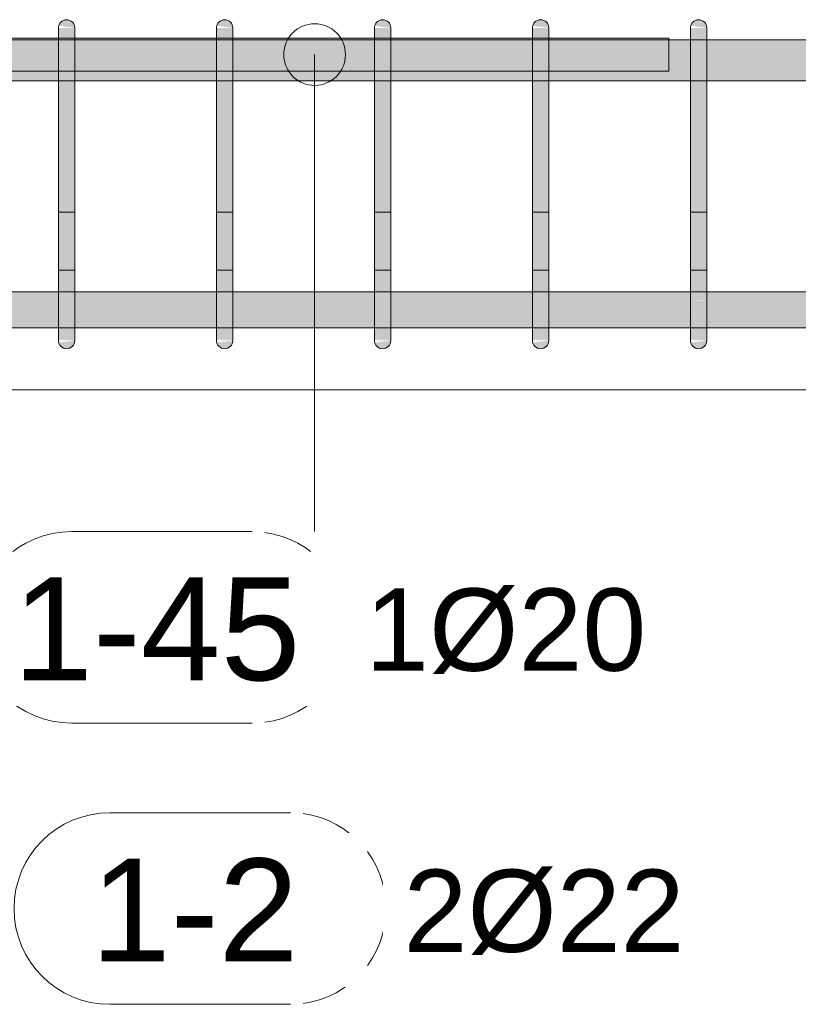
# Model space of a CAD drawing. Header units: millimetres. Extents: x 4307 to 42792, y 1610 to 10025.
# Tile 100 of 256: x 15461 to 15935, y 8296 to 8895. Entities that reach past the tile are written whole.
import ezdxf

# ---------------------------------------------------------------- set-up
doc = ezdxf.new("R2010")
doc.units = ezdxf.units.MM
for name, color, linetype, lineweight in [('S-BEAM', 12, 'Continuous', 9), ('S-RBAR', 171, 'Continuous', 5), ('S-RBAR-IDEN', 171, 'Continuous', 5)]:
    doc.layers.add(name, color=color, linetype=linetype, lineweight=lineweight)
doc.styles.add('Arial', font='arial.ttf', dxfattribs={"height": 50})
doc.styles.add('Arial_1', font='arial.ttf', dxfattribs={"height": 62.5})

# ---------------------------------------------------------------- blocks, each defined once
blk = doc.blocks.new('Popisek výztuže - _Typ_ množství_PRAVÝ-500031-V1')
at = {"layer": 'S-RBAR-IDEN'}
for p, q in [((6694.54, 8583.84), (6584.84, 8583.84)), ((6584.84, 8467.41), (6694.54, 8467.41))]:
    blk.add_line(p, q, dxfattribs=at)
for centre, start, end in [((6584.84, 8525.62), 90, 270), ((6694.54, 8525.62), 277.64339, 82.35661)]:
    blk.add_arc(centre, 58.22, start, end, dxfattribs=at)

msp = doc.modelspace()

# ---------------------------------------------------------------- hatches: boundary and pattern name
at = {"layer": 'S-RBAR'}
for points in [[(15495, 8890), (15494.83, 8891.29), (15494.33, 8892.5), (15493.54, 8893.54), (15492.5, 8894.33), (15491.29, 8894.83), (15490, 8895), (15488.71, 8894.83), (15487.5, 8894.33), (15486.46, 8893.54), (15485.67, 8892.5), (15485.17, 8891.29), (15494.83, 8890.02)], [(15591.02, 8890), (15590.85, 8891.29), (15590.35, 8892.5), (15589.55, 8893.54), (15588.52, 8894.33), (15587.31, 8894.83), (15586.02, 8895), (15584.72, 8894.83), (15583.52, 8894.33), (15582.48, 8893.54), (15581.69, 8892.5), (15581.19, 8891.29), (15590.85, 8890.02)], [(15687.03, 8890), (15686.86, 8891.29), (15686.36, 8892.5), (15685.57, 8893.54), (15684.53, 8894.33), (15683.33, 8894.83), (15682.03, 8895), (15680.74, 8894.83), (15679.53, 8894.33), (15678.5, 8893.54), (15677.7, 8892.5), (15677.2, 8891.29), (15686.86, 8890.02)], [(15783.05, 8890), (15782.88, 8891.29), (15782.38, 8892.5), (15781.58, 8893.54), (15780.55, 8894.33), (15779.34, 8894.83), (15778.05, 8895), (15776.75, 8894.83), (15775.55, 8894.33), (15774.51, 8893.54), (15773.72, 8892.5), (15773.22, 8891.29), (15782.88, 8890.02)], [(15879.06, 8890), (15878.89, 8891.29), (15878.39, 8892.5), (15877.6, 8893.54), (15876.56, 8894.33), (15875.36, 8894.83), (15874.06, 8895), (15872.32, 8894.65), (15871.56, 8894.33), (15870.53, 8893.54), (15869.73, 8892.5), (15869.23, 8891.29), (15878.89, 8890.02)], [(15495, 8865), (15495, 8890), (15485, 8890), (15485, 8865)], [(15591.02, 8865), (15591.02, 8890), (15581.02, 8890), (15581.02, 8865)], [(15687.03, 8865), (15687.03, 8890), (15677.03, 8890), (15677.03, 8865)], [(15783.05, 8865), (15783.05, 8890), (15773.05, 8890), (15773.05, 8865)], [(15872.32, 8865), (15879.06, 8865), (15879.06, 8890), (15869.06, 8890), (15869.06, 8865)], [(15495, 8725), (15495, 8865), (15485, 8865), (15485, 8725)], [(15591.02, 8725), (15591.02, 8865), (15581.02, 8865), (15581.02, 8725)], [(15687.03, 8725), (15687.03, 8865), (15677.03, 8865), (15677.03, 8725)], [(15783.05, 8725), (15783.05, 8865), (15773.05, 8865), (15773.05, 8725)], [(15879.06, 8725), (15879.06, 8865), (15869.06, 8865), (15869.06, 8725), (15872.32, 8725)], [(15490, 8695), (15491.29, 8695.17), (15492.5, 8695.67), (15493.54, 8696.46), (15494.33, 8697.5), (15494.83, 8698.71), (15494.83, 8699.98), (15485.17, 8698.71), (15485.67, 8697.5), (15486.46, 8696.46), (15487.5, 8695.67), (15488.71, 8695.17)], [(15586.02, 8695), (15587.31, 8695.17), (15588.52, 8695.67), (15589.55, 8696.46), (15590.35, 8697.5), (15590.85, 8698.71), (15590.85, 8699.98), (15581.19, 8698.71), (15581.69, 8697.5), (15582.48, 8696.46), (15583.52, 8695.67), (15584.72, 8695.17)], [(15682.03, 8695), (15683.33, 8695.17), (15684.53, 8695.67), (15685.57, 8696.46), (15686.36, 8697.5), (15686.86, 8698.71), (15686.86, 8699.98), (15677.2, 8698.71), (15677.7, 8697.5), (15678.5, 8696.46), (15679.53, 8695.67), (15680.74, 8695.17)], [(15778.05, 8695), (15779.34, 8695.17), (15780.55, 8695.67), (15781.58, 8696.46), (15782.38, 8697.5), (15782.88, 8698.71), (15782.88, 8699.98), (15773.22, 8698.71), (15773.72, 8697.5), (15774.51, 8696.46), (15775.55, 8695.67), (15776.75, 8695.17)], [(15874.06, 8695), (15875.36, 8695.17), (15876.56, 8695.67), (15877.6, 8696.46), (15878.39, 8697.5), (15878.89, 8698.71), (15878.89, 8699.98), (15869.23, 8698.71), (15869.73, 8697.5), (15870.53, 8696.46), (15872.32, 8695.35), (15872.77, 8695.17)]]:
    msp.add_hatch(color=7, dxfattribs=at).paths.add_polyline_path(points)
h = msp.add_hatch(color=7, dxfattribs=at)
h.paths.add_polyline_path([(12385, 8857.8), (12548.61, 8857.8), (12548.61, 8882.8), (12385, 8882.8), (12385, 8879.13)])
h.paths.add_polyline_path([(15035, 8857.8), (15035, 8882.8), (14995, 8882.8), (14995, 8857.8), (15008.46, 8857.8)])
h.paths.add_polyline_path([(17600.05, 8857.8), (17645, 8857.8), (17645, 8882.8), (17480.45, 8882.8), (17480.45, 8857.8), (17521.52, 8857.8)])
h.paths.add_polyline_path([(15145, 8857.8), (15185, 8857.8), (15185, 8882.8), (15145, 8882.8), (15145, 8865)])
h.paths.add_polyline_path([(12558.61, 8857.8), (12737.69, 8857.8), (12737.69, 8882.8), (12558.61, 8882.8), (12558.61, 8865)])
h.paths.add_polyline_path([(15095, 8857.8), (15135, 8857.8), (15135, 8882.8), (15095, 8882.8), (15095, 8865)])
h.paths.add_polyline_path([(15085, 8857.8), (15085, 8882.8), (15045, 8882.8), (15045, 8857.8)])
h.paths.add_polyline_path([(17470.45, 8857.8), (17470.45, 8882.8), (17291.37, 8882.8), (17291.37, 8857.8), (17442.99, 8857.8)])
h.paths.add_polyline_path([(14935, 8857.8), (14935, 8882.8), (14895, 8882.8), (14895, 8857.8), (14929.93, 8857.8)])
h.paths.add_polyline_path([(15195, 8857.8), (15235, 8857.8), (15235, 8882.8), (15195, 8882.8), (15195, 8865)])
h.paths.add_polyline_path([(12747.69, 8857.8), (12926.77, 8857.8), (12926.77, 8882.8), (12747.69, 8882.8), (12747.69, 8865)])
h.paths.add_polyline_path([(14985, 8857.8), (14985, 8882.8), (14945, 8882.8), (14945, 8857.8)])
h.paths.add_polyline_path([(17281.37, 8857.8), (17281.37, 8882.8), (17102.29, 8882.8), (17102.29, 8857.8), (17128.85, 8857.8)])
h.paths.add_polyline_path([(15295, 8857.8), (15335, 8857.8), (15335, 8882.8), (15295, 8882.8), (15295, 8865)])
h.paths.add_polyline_path([(15245, 8857.8), (15285, 8857.8), (15285, 8882.8), (15245, 8882.8), (15245, 8865)])
h.paths.add_polyline_path([(14885, 8857.8), (14885, 8882.8), (14845, 8882.8), (14845, 8857.8), (14851.39, 8857.8)])
h.paths.add_polyline_path([(12936.77, 8857.8), (13115.85, 8857.8), (13115.85, 8882.8), (12936.77, 8882.8), (12936.77, 8865)])
h.paths.add_polyline_path([(14785, 8857.8), (14785, 8882.8), (14745, 8882.8), (14745, 8857.8), (14772.86, 8857.8)])
h.paths.add_polyline_path([(15395, 8857.8), (15485, 8857.8), (15485, 8882.8), (15395, 8882.8), (15395, 8865)])
h.paths.add_polyline_path([(17092.29, 8857.8), (17092.29, 8882.8), (16913.2, 8882.8), (16913.2, 8857.8), (17050.32, 8857.8)])
h.paths.add_polyline_path([(15345, 8857.8), (15385, 8857.8), (15385, 8882.8), (15345, 8882.8), (15345, 8865)])
h.paths.add_polyline_path([(14835, 8857.8), (14835, 8882.8), (14795, 8882.8), (14795, 8857.8)])
h.paths.add_polyline_path([(14735, 8857.8), (14735, 8882.8), (14695, 8882.8), (14695, 8857.8)])
h.paths.add_polyline_path([(13125.85, 8857.8), (13286.8, 8857.8), (13286.8, 8882.8), (13125.85, 8882.8), (13125.85, 8865)])
h.paths.add_polyline_path([(13296.8, 8857.8), (13382.81, 8857.8), (13382.81, 8882.8), (13296.8, 8882.8), (13296.8, 8865)])
h.paths.add_polyline_path([(15495, 8857.8), (15581.02, 8857.8), (15581.02, 8882.8), (15495, 8882.8), (15495, 8865)])
h.paths.add_polyline_path([(16903.2, 8857.8), (16903.2, 8882.8), (16743.2, 8882.8), (16743.2, 8857.8), (16893.25, 8857.8)])
h.paths.add_polyline_path([(14635, 8857.8), (14635, 8882.8), (14545, 8882.8), (14545, 8857.8), (14615.8, 8857.8)])
h.paths.add_polyline_path([(15591.02, 8857.8), (15677.03, 8857.8), (15677.03, 8882.8), (15591.02, 8882.8), (15591.02, 8865)])
h.paths.add_polyline_path([(16733.2, 8857.8), (16733.2, 8882.8), (16647.19, 8882.8), (16647.19, 8857.8), (16657.66, 8857.8)])
h.paths.add_polyline_path([(14685, 8857.8), (14685, 8882.8), (14645, 8882.8), (14645, 8857.8)])
h.paths.add_polyline_path([(15687.03, 8857.8), (15773.05, 8857.8), (15773.05, 8882.8), (15687.03, 8882.8), (15687.03, 8865)])
h.paths.add_polyline_path([(13392.81, 8857.8), (13478.83, 8857.8), (13478.83, 8882.8), (13392.81, 8882.8), (13392.81, 8865)])
h.paths.add_polyline_path([(14535, 8857.8), (14535, 8882.8), (14448.98, 8882.8), (14448.98, 8857.8), (14458.73, 8857.8)])
h.paths.add_polyline_path([(15783.05, 8857.8), (15869.06, 8857.8), (15869.06, 8882.8), (15783.05, 8882.8), (15783.05, 8865)])
h.paths.add_polyline_path([(16637.19, 8857.8), (16637.19, 8882.8), (16551.17, 8882.8), (16551.17, 8857.8), (16579.12, 8857.8)])
h.paths.add_polyline_path([(14438.98, 8857.8), (14438.98, 8882.8), (14352.97, 8882.8), (14352.97, 8857.8), (14380.2, 8857.8)])
h.paths.add_polyline_path([(13488.83, 8857.8), (13574.84, 8857.8), (13574.84, 8882.8), (13488.83, 8882.8), (13488.83, 8865)])
h.paths.add_polyline_path([(14342.97, 8857.8), (14342.97, 8882.8), (14256.95, 8882.8), (14256.95, 8857.8), (14301.66, 8857.8)])
h.paths.add_polyline_path([(15879.06, 8857.8), (15965.08, 8857.8), (15965.08, 8882.8), (15879.06, 8882.8), (15879.06, 8865)])
h.paths.add_polyline_path([(14246.95, 8857.8), (14246.95, 8882.8), (14160.94, 8882.8), (14160.94, 8857.8), (14223.13, 8857.8)])
h.paths.add_polyline_path([(13584.84, 8857.8), (13670.86, 8857.8), (13670.86, 8882.8), (13584.84, 8882.8), (13584.84, 8865)])
h.paths.add_polyline_path([(15975.08, 8857.8), (16061.09, 8857.8), (16061.09, 8882.8), (15975.08, 8882.8), (15975.08, 8865)])
h.paths.add_polyline_path([(16541.17, 8857.8), (16541.17, 8882.8), (16455.16, 8882.8), (16455.16, 8857.8), (16500.59, 8857.8)])
h.paths.add_polyline_path([(14150.94, 8857.8), (14150.94, 8882.8), (14064.92, 8882.8), (14064.92, 8857.8), (14144.6, 8857.8)])
h.paths.add_polyline_path([(16071.09, 8857.8), (16157.11, 8857.8), (16157.11, 8882.8), (16071.09, 8882.8), (16071.09, 8865)])
h.paths.add_polyline_path([(16445.16, 8857.8), (16445.16, 8882.8), (16359.14, 8882.8), (16359.14, 8857.8), (16422.06, 8857.8)])
h.paths.add_polyline_path([(14054.92, 8857.8), (14054.92, 8882.8), (13968.91, 8882.8), (13968.91, 8857.8), (13987.53, 8857.8)])
h.paths.add_polyline_path([(16167.11, 8857.8), (16253.13, 8857.8), (16253.13, 8882.8), (16167.11, 8882.8), (16167.11, 8865)])
h.paths.add_polyline_path([(13958.91, 8857.8), (13958.91, 8882.8), (13872.89, 8882.8), (13872.89, 8857.8), (13909, 8857.8)])
h.paths.add_polyline_path([(13680.86, 8857.8), (13766.87, 8857.8), (13766.87, 8882.8), (13680.86, 8882.8), (13680.86, 8865)])
h.paths.add_polyline_path([(13776.87, 8857.8), (13862.89, 8857.8), (13862.89, 8882.8), (13776.87, 8882.8), (13776.87, 8865)])
h.paths.add_polyline_path([(16263.13, 8857.8), (16349.14, 8857.8), (16349.14, 8882.8), (16263.13, 8882.8), (16263.13, 8865)])
h = msp.add_hatch(color=7, dxfattribs=at)
h.paths.add_polyline_path([(15855.95, 8882.8), (15855.95, 8883.8), (15783.05, 8883.8), (15783.05, 8882.8), (15793.79, 8882.8)])
h.paths.add_polyline_path([(15295, 8882.8), (15335, 8882.8), (15335, 8883.8), (15295, 8883.8)])
h.paths.add_polyline_path([(15283.33, 8882.8), (15285, 8882.8), (15285, 8883.8), (15245, 8883.8), (15245, 8882.8)])
h.paths.add_polyline_path([(15773.05, 8882.8), (15773.05, 8883.8), (15687.03, 8883.8), (15687.03, 8882.8), (15715.26, 8882.8)])
h.paths.add_polyline_path([(15345, 8882.8), (15385, 8882.8), (15385, 8883.8), (15345, 8883.8)])
h.paths.add_polyline_path([(15677.03, 8882.8), (15677.03, 8883.8), (15591.02, 8883.8), (15591.02, 8882.8), (15636.73, 8882.8)])
h.paths.add_polyline_path([(15395, 8882.8), (15485, 8882.8), (15485, 8883.8), (15395, 8883.8)])
h.paths.add_polyline_path([(15581.02, 8882.8), (15581.02, 8883.8), (15495, 8883.8), (15495, 8882.8), (15558.19, 8882.8)])
h = msp.add_hatch(color=7, dxfattribs=at)
h.paths.add_polyline_path([(17659.53, 8707.64), (17659.53, 8729.64), (17480.45, 8729.64), (17480.45, 8707.64), (17639.32, 8707.64)])
h.paths.add_polyline_path([(16743.2, 8707.64), (16903.2, 8707.92), (16903.2, 8729.64), (16743.2, 8729.64), (16743.2, 8707.92)])
h.paths.add_polyline_path([(16733.2, 8707.64), (16733.2, 8729.64), (16647.19, 8729.64), (16647.19, 8707.64), (16696.92, 8707.64)])
h.paths.add_polyline_path([(15045, 8707.64), (15085, 8707.92), (15085, 8729.64), (15045, 8729.64), (15045, 8707.92)])
h.paths.add_polyline_path([(16913.2, 8707.64), (17092.29, 8707.92), (17092.29, 8729.64), (16913.2, 8729.64), (16913.2, 8707.92)])
h.paths.add_polyline_path([(16637.19, 8707.64), (16637.19, 8729.64), (16551.17, 8729.64), (16551.17, 8707.64), (16618.39, 8707.64)])
h.paths.add_polyline_path([(20285, 8707.64), (20285, 8729.64), (20245, 8729.64), (20245, 8707.64), (20270.18, 8707.64)])
h.paths.add_polyline_path([(17102.29, 8707.64), (17281.37, 8707.92), (17281.37, 8729.64), (17102.29, 8729.64), (17102.29, 8707.92)])
h.paths.add_polyline_path([(16541.17, 8707.64), (16541.17, 8729.64), (16455.16, 8729.64), (16455.16, 8707.64), (16539.86, 8707.64)])
h.paths.add_polyline_path([(20302.3, 8707.64), (20302.3, 8729.64), (20295, 8729.64), (20295, 8707.64)])
h.paths.add_polyline_path([(17291.37, 8707.64), (17470.45, 8707.92), (17470.45, 8729.64), (17291.37, 8729.64), (17291.37, 8707.92)])
h.paths.add_polyline_path([(15027.7, 8707.64), (15035, 8707.92), (15035, 8729.64), (15027.7, 8729.64), (15027.7, 8707.92)])
h.paths.add_polyline_path([(16445.16, 8707.64), (16445.16, 8729.64), (16359.14, 8729.64), (16359.14, 8707.64), (16422.06, 8707.64)])
h.paths.add_polyline_path([(17669.53, 8707.64), (17848.61, 8707.92), (17848.61, 8729.64), (17669.53, 8729.64), (17669.53, 8707.92)])
h.paths.add_polyline_path([(16349.14, 8707.64), (16349.14, 8729.64), (16263.13, 8729.64), (16263.13, 8707.64), (16343.52, 8707.64)])
h.paths.add_polyline_path([(15095, 8707.64), (15135, 8707.92), (15135, 8729.64), (15095, 8729.64), (15095, 8707.92)])
h.paths.add_polyline_path([(17858.61, 8707.64), (18037.69, 8707.92), (18037.69, 8729.64), (17858.61, 8729.64), (17858.61, 8707.92)])
h.paths.add_polyline_path([(15145, 8707.64), (15185, 8707.92), (15185, 8729.64), (15145, 8729.64), (15145, 8707.92)])
h.paths.add_polyline_path([(18047.69, 8707.64), (18226.77, 8707.92), (18226.77, 8729.64), (18047.69, 8729.64), (18047.69, 8707.92)])
h.paths.add_polyline_path([(20235, 8707.64), (20235, 8729.64), (20195, 8729.64), (20195, 8707.64), (20230.91, 8707.64)])
h.paths.add_polyline_path([(16253.13, 8707.64), (16253.13, 8729.64), (16167.11, 8729.64), (16167.11, 8707.64), (16225.72, 8707.64)])
h.paths.add_polyline_path([(16157.11, 8707.64), (16157.11, 8729.64), (16071.09, 8729.64), (16071.09, 8707.64), (16147.19, 8707.64)])
h.paths.add_polyline_path([(18236.77, 8707.64), (18415.85, 8707.92), (18415.85, 8729.64), (18236.77, 8729.64), (18236.77, 8707.92)])
h.paths.add_polyline_path([(18425.85, 8707.64), (18586.8, 8707.92), (18586.8, 8729.64), (18425.85, 8729.64), (18425.85, 8707.92)])
h.paths.add_polyline_path([(20185, 8707.64), (20185, 8729.64), (20145, 8729.64), (20145, 8707.64), (20152.38, 8707.64)])
h.paths.add_polyline_path([(18596.8, 8707.64), (18682.81, 8707.92), (18682.81, 8729.64), (18596.8, 8729.64), (18596.8, 8707.92)])
h.paths.add_polyline_path([(20135, 8707.64), (20135, 8729.64), (20095, 8729.64), (20095, 8707.64), (20113.11, 8707.64)])
h.paths.add_polyline_path([(18692.81, 8707.64), (18778.83, 8707.92), (18778.83, 8729.64), (18692.81, 8729.64), (18692.81, 8707.92)])
h.paths.add_polyline_path([(16061.09, 8707.64), (16061.09, 8729.64), (15975.08, 8729.64), (15975.08, 8707.64), (16029.39, 8707.64)])
h.paths.add_polyline_path([(15965.08, 8707.64), (15965.08, 8729.64), (15879.06, 8729.64), (15879.06, 8707.64), (15950.86, 8707.64)])
h.paths.add_polyline_path([(18788.83, 8707.64), (18874.84, 8707.92), (18874.84, 8729.64), (18788.83, 8729.64), (18788.83, 8707.92)])
h.paths.add_polyline_path([(18884.84, 8707.64), (18970.86, 8707.92), (18970.86, 8729.64), (18884.84, 8729.64), (18884.84, 8707.92)])
h.paths.add_polyline_path([(15195, 8707.64), (15235, 8707.92), (15235, 8729.64), (15195, 8729.64), (15195, 8707.92)])
h.paths.add_polyline_path([(18980.86, 8707.64), (19066.87, 8707.92), (19066.87, 8729.64), (18980.86, 8729.64), (18980.86, 8707.92)])
h.paths.add_polyline_path([(15869.06, 8707.64), (15869.06, 8729.64), (15783.05, 8729.64), (15783.05, 8707.64), (15833.06, 8707.64)])
h.paths.add_polyline_path([(15773.05, 8707.64), (15773.05, 8729.64), (15687.03, 8729.64), (15687.03, 8707.64), (15754.52, 8707.64)])
h.paths.add_polyline_path([(19076.87, 8707.64), (19162.89, 8707.92), (19162.89, 8729.64), (19076.87, 8729.64), (19076.87, 8707.92)])
h.paths.add_polyline_path([(20085, 8707.64), (20085, 8729.64), (20045, 8729.64), (20045, 8707.64), (20073.85, 8707.64)])
h.paths.add_polyline_path([(15677.03, 8707.64), (15677.03, 8729.64), (15591.02, 8729.64), (15591.02, 8707.64), (15675.99, 8707.64)])
h.paths.add_polyline_path([(19172.89, 8707.64), (19258.91, 8707.92), (19258.91, 8729.64), (19172.89, 8729.64), (19172.89, 8707.92)])
h.paths.add_polyline_path([(19268.91, 8707.64), (19354.92, 8707.92), (19354.92, 8729.64), (19268.91, 8729.64), (19268.91, 8707.92)])
h.paths.add_polyline_path([(20035, 8707.64), (20035, 8729.64), (19995, 8729.64), (19995, 8707.64), (20034.58, 8707.64)])
h.paths.add_polyline_path([(15581.02, 8707.64), (15581.02, 8729.64), (15495, 8729.64), (15495, 8707.64), (15558.19, 8707.64)])
h.paths.add_polyline_path([(19364.92, 8707.64), (19450.94, 8707.92), (19450.94, 8729.64), (19364.92, 8729.64), (19364.92, 8707.92)])
h.paths.add_polyline_path([(19460.94, 8707.64), (19546.95, 8707.92), (19546.95, 8729.64), (19460.94, 8729.64), (19460.94, 8707.92)])
h.paths.add_polyline_path([(19985, 8707.64), (19985, 8729.64), (19945, 8729.64), (19945, 8707.64), (19956.05, 8707.64)])
h.paths.add_polyline_path([(15485, 8707.64), (15485, 8729.64), (15395, 8729.64), (15395, 8707.64), (15479.66, 8707.64)])
h.paths.add_polyline_path([(19556.95, 8707.64), (19642.97, 8707.92), (19642.97, 8729.64), (19556.95, 8729.64), (19556.95, 8707.92)])
h.paths.add_polyline_path([(15385, 8707.64), (15385, 8729.64), (15345, 8729.64), (15345, 8707.64), (15361.86, 8707.64)])
h.paths.add_polyline_path([(19652.97, 8707.64), (19738.98, 8707.92), (19738.98, 8729.64), (19652.97, 8729.64), (19652.97, 8707.92)])
h.paths.add_polyline_path([(15245, 8707.64), (15285, 8707.92), (15285, 8729.64), (15245, 8729.64), (15245, 8707.92)])
h.paths.add_polyline_path([(19748.98, 8707.64), (19835, 8707.92), (19835, 8729.64), (19748.98, 8729.64), (19748.98, 8707.92)])
h.paths.add_polyline_path([(15295, 8707.64), (15335, 8707.92), (15335, 8729.64), (15295, 8729.64), (15295, 8707.92)])
h.paths.add_polyline_path([(19845, 8707.64), (19935, 8707.92), (19935, 8729.64), (19845, 8729.64), (19845, 8707.92)])
h = msp.add_hatch(color=7, dxfattribs=at)
h.paths.add_polyline_path([(15495, 8703.08), (15495, 8703.74), (15493.64, 8703.89), (15492.8, 8703.51)])
h.paths.add_polyline_path([(15489.51, 8705.53), (15487.83, 8707.49), (15485, 8707.92), (15485, 8706.75)])
h.paths.add_polyline_path([(15495, 8711.72), (15495, 8713.44), (15485, 8715.43), (15489.72, 8711.91)])
h.paths.add_polyline_path([(15492.97, 8724.03), (15495, 8724.24), (15495, 8725), (15485, 8725), (15485, 8724.03)])
h = msp.add_hatch(color=7, dxfattribs=at)
h.paths.add_polyline_path([(15495, 8700), (15495, 8703.08), (15492.8, 8703.51), (15493.64, 8703.89), (15495, 8703.74), (15495, 8711.72), (15490.47, 8711.99), (15485, 8715.43), (15485, 8708.15), (15487.97, 8707.32), (15489.51, 8705.53), (15485, 8706.75), (15485.17, 8700.99), (15487.09, 8700.85), (15491.29, 8700.4)])
h.paths.add_polyline_path([(15495, 8700), (15485, 8700.85), (15485.17, 8700), (15490, 8700)])
h.paths.add_polyline_path([(15495, 8713.44), (15495, 8724.24), (15492.97, 8724.03), (15485, 8724.03), (15485, 8715.43)])
h = msp.add_hatch(color=7, dxfattribs=at)
h.paths.add_polyline_path([(15591.02, 8703.08), (15591.02, 8703.74), (15589.66, 8703.89), (15588.81, 8703.51)])
h.paths.add_polyline_path([(15585.52, 8705.53), (15583.84, 8707.49), (15581.02, 8707.92), (15581.02, 8706.75)])
h.paths.add_polyline_path([(15591.02, 8711.72), (15591.02, 8713.44), (15581.02, 8715.43), (15585.74, 8711.91)])
h.paths.add_polyline_path([(15588.99, 8724.03), (15591.02, 8724.24), (15591.02, 8725), (15581.02, 8725), (15581.02, 8724.03)])
h = msp.add_hatch(color=7, dxfattribs=at)
h.paths.add_polyline_path([(15581.02, 8715.43), (15591.02, 8713.44), (15591.02, 8724.24), (15588.99, 8724.03), (15581.02, 8724.03), (15581.02, 8719.69)])
h.paths.add_polyline_path([(15591.02, 8700), (15591.02, 8703.08), (15588.81, 8703.51), (15589.66, 8703.89), (15591.02, 8703.74), (15591.02, 8711.72), (15586.48, 8711.99), (15581.02, 8715.43), (15581.02, 8708.15), (15583.99, 8707.32), (15585.52, 8705.53), (15581.02, 8706.75), (15581.19, 8700.99), (15583.1, 8700.85), (15587.31, 8700.4)])
h.paths.add_polyline_path([(15591.02, 8700), (15581.02, 8700.85), (15581.19, 8700), (15586.02, 8700)])
h = msp.add_hatch(color=7, dxfattribs=at)
h.paths.add_polyline_path([(15687.03, 8703.08), (15687.03, 8703.74), (15685.67, 8703.89), (15684.83, 8703.51)])
h.paths.add_polyline_path([(15681.54, 8705.53), (15679.86, 8707.49), (15677.03, 8707.92), (15677.03, 8706.75)])
h.paths.add_polyline_path([(15687.03, 8711.72), (15687.03, 8713.44), (15677.03, 8715.43), (15681.76, 8711.91)])
h.paths.add_polyline_path([(15685, 8724.03), (15687.03, 8724.24), (15687.03, 8725), (15677.03, 8725), (15677.03, 8724.03)])
h = msp.add_hatch(color=7, dxfattribs=at)
h.paths.add_polyline_path([(15687.03, 8700), (15687.03, 8703.08), (15684.83, 8703.51), (15685.67, 8703.89), (15687.03, 8703.74), (15687.03, 8711.72), (15682.5, 8711.99), (15677.03, 8715.43), (15677.03, 8708.15), (15680, 8707.32), (15681.54, 8705.53), (15677.03, 8706.75), (15677.2, 8700.99), (15679.12, 8700.85), (15683.33, 8700.4)])
h.paths.add_polyline_path([(15687.03, 8700), (15677.03, 8700.85), (15677.2, 8700), (15682.03, 8700)])
h.paths.add_polyline_path([(15687.03, 8713.44), (15687.03, 8724.24), (15685, 8724.03), (15677.03, 8724.03), (15677.03, 8715.43)])
h = msp.add_hatch(color=7, dxfattribs=at)
h.paths.add_polyline_path([(15783.05, 8703.08), (15783.05, 8703.74), (15781.69, 8703.89), (15780.85, 8703.51)])
h.paths.add_polyline_path([(15777.56, 8705.53), (15775.87, 8707.49), (15773.05, 8707.92), (15773.05, 8706.75)])
h.paths.add_polyline_path([(15783.05, 8711.72), (15783.05, 8713.44), (15773.05, 8715.43), (15777.77, 8711.91)])
h.paths.add_polyline_path([(15781.02, 8724.03), (15783.05, 8724.24), (15783.05, 8725), (15773.05, 8725), (15773.05, 8724.03)])
h = msp.add_hatch(color=7, dxfattribs=at)
h.paths.add_polyline_path([(15773.05, 8715.43), (15783.05, 8713.44), (15783.05, 8724.24), (15781.02, 8724.03), (15773.05, 8724.03), (15773.05, 8719.69)])
h.paths.add_polyline_path([(15783.05, 8700), (15783.05, 8703.08), (15780.85, 8703.51), (15781.69, 8703.89), (15783.05, 8703.74), (15783.05, 8711.72), (15778.52, 8711.99), (15773.05, 8715.43), (15773.05, 8708.15), (15776.02, 8707.32), (15777.56, 8705.53), (15773.05, 8706.75), (15773.22, 8700.99), (15775.13, 8700.85), (15779.34, 8700.4)])
h.paths.add_polyline_path([(15783.05, 8700), (15773.05, 8700.85), (15773.22, 8700), (15778.05, 8700)])
h = msp.add_hatch(color=7, dxfattribs=at)
h.paths.add_polyline_path([(15879.06, 8703.08), (15879.06, 8703.74), (15877.71, 8703.89), (15876.86, 8703.51)])
h.paths.add_polyline_path([(15873.57, 8705.53), (15871.89, 8707.49), (15869.06, 8707.92), (15869.06, 8706.75), (15872.32, 8705.87)])
h.paths.add_polyline_path([(15879.06, 8711.72), (15879.06, 8713.44), (15869.06, 8715.43), (15873.79, 8711.91)])
h.paths.add_polyline_path([(15869.06, 8724.03), (15879.06, 8724.24), (15879.06, 8725), (15869.06, 8725)])
h = msp.add_hatch(color=7, dxfattribs=at)
h.paths.add_polyline_path([(15869.06, 8700), (15879.06, 8700), (15869.06, 8700.85)])
h.paths.add_polyline_path([(15879.06, 8700), (15879.06, 8703.08), (15876.86, 8703.51), (15877.71, 8703.89), (15879.06, 8703.74), (15879.06, 8711.72), (15874.53, 8711.99), (15873.72, 8712.5), (15872.32, 8712.5), (15872.32, 8713.38), (15869.06, 8715.43), (15869.06, 8708.15), (15872.04, 8707.32), (15873.57, 8705.53), (15869.06, 8706.75), (15869.23, 8700.99), (15872.32, 8700.73), (15875.36, 8700.4)])
h.paths.add_polyline_path([(15879.06, 8713.44), (15879.06, 8724.24), (15877.03, 8724.03), (15869.06, 8724.03), (15869.06, 8715.43), (15872.32, 8714.78)])

# ---------------------------------------------------------------- linework, layer by layer
at = {"layer": 'S-BEAM'}
for p, q in [((20140, 8670), (15190, 8670)), ((15190, 8670), (20140, 8670))]:
    msp.add_line(p, q, dxfattribs=at)
at = {"layer": 'S-RBAR'}
for p, q in [((15485, 8865), (15485, 8890)), ((15485, 8865), (15485, 8890)), ((15495, 8865), (15495, 8890)), ((15495, 8865), (15495, 8890)), ((15581.02, 8865), (15581.02, 8890)), ((15581.02, 8865), (15581.02, 8890)), ((15591.02, 8865), (15591.02, 8890)), ((15591.02, 8865), (15591.02, 8890)), ((15677.03, 8865), (15677.03, 8890)), ((15677.03, 8865), (15677.03, 8890)), ((15687.03, 8865), (15687.03, 8890)), ((15687.03, 8865), (15687.03, 8890)), ((15773.05, 8865), (15773.05, 8890)), ((15773.05, 8865), (15773.05, 8890)), ((15783.05, 8865), (15783.05, 8890)), ((15783.05, 8865), (15783.05, 8890)), ((15869.06, 8865), (15869.06, 8890)), ((15869.06, 8865), (15869.06, 8890)), ((15879.06, 8865), (15879.06, 8890)), ((15879.06, 8865), (15879.06, 8890)), ((17645, 8882.8), (12385, 8882.8)), ((17645, 8882.8), (12385, 8882.8)), ((17645, 8882.8), (12385, 8882.8)), ((15235.95, 8883.8), (15855.95, 8883.8)), ((15235.95, 8883.8), (15855.95, 8883.8)), ((15855.95, 8863.8), (15855.95, 8883.8)), ((15855.95, 8863.8), (15855.95, 8883.8)), ((15485, 8725), (15485, 8865)), ((15485, 8865), (15485, 8725)), ((15495, 8725), (15495, 8865)), ((15495, 8865), (15495, 8725)), ((15581.02, 8725), (15581.02, 8865)), ((15581.02, 8865), (15581.02, 8725)), ((15591.02, 8725), (15591.02, 8865)), ((15591.02, 8865), (15591.02, 8725)), ((15677.03, 8725), (15677.03, 8865)), ((15677.03, 8865), (15677.03, 8725)), ((15687.03, 8725), (15687.03, 8865)), ((15687.03, 8865), (15687.03, 8725)), ((15773.05, 8725), (15773.05, 8865)), ((15773.05, 8865), (15773.05, 8725)), ((15783.05, 8725), (15783.05, 8865)), ((15783.05, 8865), (15783.05, 8725)), ((15869.06, 8725), (15869.06, 8865)), ((15869.06, 8865), (15869.06, 8725)), ((15879.06, 8725), (15879.06, 8865)), ((15879.06, 8865), (15879.06, 8725)), ((15235.95, 8863.8), (15855.95, 8863.8)), ((15235.95, 8863.8), (15855.95, 8863.8)), ((17645, 8857.8), (12385, 8857.8)), ((17645, 8857.8), (12385, 8857.8)), ((17645, 8857.8), (12385, 8857.8)), ((15485, 8778.03), (15485, 8742.68)), ((15485, 8778.03), (15495, 8778.03)), ((15495, 8778.03), (15495, 8742.68)), ((15581.02, 8778.03), (15581.02, 8742.68)), ((15581.02, 8778.03), (15591.02, 8778.03)), ((15591.02, 8778.03), (15591.02, 8742.68)), ((15677.03, 8778.03), (15677.03, 8742.68)), ((15677.03, 8778.03), (15687.03, 8778.03)), ((15687.03, 8778.03), (15687.03, 8742.68)), ((15773.05, 8778.03), (15773.05, 8742.68)), ((15773.05, 8778.03), (15783.05, 8778.03)), ((15783.05, 8778.03), (15783.05, 8742.68)), ((15869.06, 8778.03), (15869.06, 8742.68)), ((15869.06, 8778.03), (15879.06, 8778.03)), ((15879.06, 8778.03), (15879.06, 8742.68)), ((15485, 8700), (15485, 8742.68)), ((15495, 8742.68), (15485, 8742.68)), ((15485, 8707.32), (15485, 8742.68)), ((15495, 8700), (15495, 8742.68)), ((15495, 8707.32), (15495, 8742.68)), ((15581.02, 8700), (15581.02, 8742.68)), ((15591.02, 8742.68), (15581.02, 8742.68)), ((15581.02, 8707.32), (15581.02, 8742.68)), ((15591.02, 8700), (15591.02, 8742.68)), ((15591.02, 8707.32), (15591.02, 8742.68)), ((15677.03, 8700), (15677.03, 8742.68)), ((15687.03, 8742.68), (15677.03, 8742.68)), ((15677.03, 8707.32), (15677.03, 8742.68)), ((15687.03, 8700), (15687.03, 8742.68)), ((15687.03, 8707.32), (15687.03, 8742.68)), ((15773.05, 8700), (15773.05, 8742.68)), ((15783.05, 8742.68), (15773.05, 8742.68)), ((15773.05, 8707.32), (15773.05, 8742.68)), ((15783.05, 8700), (15783.05, 8742.68)), ((15783.05, 8707.32), (15783.05, 8742.68)), ((15869.06, 8700), (15869.06, 8742.68)), ((15879.06, 8742.68), (15869.06, 8742.68)), ((15869.06, 8707.32), (15869.06, 8742.68)), ((15879.06, 8700), (15879.06, 8742.68)), ((15879.06, 8707.32), (15879.06, 8742.68)), ((20302.3, 8729.64), (15027.7, 8729.64)), ((20302.3, 8729.64), (15027.7, 8729.64)), ((20302.3, 8729.64), (15027.7, 8729.64)), ((15485, 8700), (15485, 8725)), ((15485, 8707.32), (15485, 8725)), ((15495, 8700), (15495, 8725)), ((15495, 8700), (15495, 8725)), ((15581.02, 8700), (15581.02, 8725)), ((15581.02, 8707.32), (15581.02, 8725)), ((15591.02, 8700), (15591.02, 8725)), ((15591.02, 8700), (15591.02, 8725)), ((15677.03, 8700), (15677.03, 8725)), ((15677.03, 8707.32), (15677.03, 8725)), ((15687.03, 8700), (15687.03, 8725)), ((15687.03, 8700), (15687.03, 8725)), ((15773.05, 8700), (15773.05, 8725)), ((15773.05, 8707.32), (15773.05, 8725)), ((15783.05, 8700), (15783.05, 8725)), ((15783.05, 8700), (15783.05, 8725)), ((15869.06, 8700), (15869.06, 8725)), ((15869.06, 8707.32), (15869.06, 8725)), ((15879.06, 8700), (15879.06, 8725)), ((15879.06, 8700), (15879.06, 8725)), ((20302.3, 8707.64), (15027.7, 8707.64)), ((20302.3, 8707.64), (15027.7, 8707.64)), ((20302.3, 8707.64), (15027.7, 8707.64)), ((15485, 8700.85), (15485, 8707.32)), ((15485, 8700.85), (15485, 8707.32)), ((15495, 8700), (15495, 8707.32)), ((15581.02, 8700.85), (15581.02, 8707.32)), ((15581.02, 8700.85), (15581.02, 8707.32)), ((15591.02, 8700), (15591.02, 8707.32)), ((15677.03, 8700.85), (15677.03, 8707.32)), ((15677.03, 8700.85), (15677.03, 8707.32)), ((15687.03, 8700), (15687.03, 8707.32)), ((15773.05, 8700.85), (15773.05, 8707.32)), ((15773.05, 8700.85), (15773.05, 8707.32)), ((15783.05, 8700), (15783.05, 8707.32)), ((15869.06, 8700.85), (15869.06, 8707.32)), ((15869.06, 8700.85), (15869.06, 8707.32)), ((15879.06, 8700), (15879.06, 8707.32))]:
    msp.add_line(p, q, dxfattribs=at)
for centre, start, end in [((15490, 8890), 0, 180), ((15490, 8890), 0, 180), ((15586.02, 8890), 0, 180), ((15586.02, 8890), 0, 180), ((15682.03, 8890), 0, 180), ((15682.03, 8890), 0, 180), ((15778.05, 8890), 0, 180), ((15778.05, 8890), 0, 180), ((15874.06, 8890), 0, 180), ((15874.06, 8890), 0, 180), ((15490, 8700), 180, 360), ((15490, 8700), 180, 360), ((15490, 8700), 180, 360), ((15586.02, 8700), 180, 360), ((15586.02, 8700), 180, 360), ((15586.02, 8700), 180, 360), ((15682.03, 8700), 180, 360), ((15682.03, 8700), 180, 360), ((15682.03, 8700), 180, 360), ((15778.05, 8700), 180, 360), ((15778.05, 8700), 180, 360), ((15778.05, 8700), 180, 360), ((15874.06, 8700), 180, 360), ((15874.06, 8700), 180, 360), ((15874.06, 8700), 180, 360)]:
    msp.add_arc(centre, 5, start, end, dxfattribs=at)
at = {"layer": 'S-RBAR-IDEN'}
msp.add_line((15640.71, 8873.8), (15640.71, 8583.84), dxfattribs=at)
msp.add_circle((15640.71, 8873.8), 18.75, dxfattribs=at)

# ---------------------------------------------------------------- block references
for p in [(8908.15, 0), (8931.45, -170.92)]:
    msp.add_blockref('Popisek výztuže - _Typ_ množství_PRAVÝ-500031-V1', p, dxfattribs=at)

# ---------------------------------------------------------------- texts
at = {"layer": 'S-RBAR-IDEN', "char_height": 50, "width": 210.443, "attachment_point": 1, "style": 'Arial', "bg_fill": 3, "box_fill_scale": 1.25, "bg_fill_color": 256, "bg_fill_true_color": 13158600, "bg_fill_transparency": 0}
for s, insert in [('1Ø20', (15671.4, 8549.25)), ('2Ø22', (15694.71, 8378.33))]:
    msp.add_mtext(s, dxfattribs=dict(at, insert=insert))

# ---------------------------------------------------------------- next in the draw order: texts
at = {"layer": 'S-RBAR-IDEN', "char_height": 62.5, "attachment_point": 1, "style": 'Arial_1', "bg_fill": 3, "box_fill_scale": 1.25, "bg_fill_color": 256, "bg_fill_true_color": 13158600, "bg_fill_transparency": 0}
for s, insert, width in [('1-45', (15457.41, 8555.99), 210.443), ('1-2', (15504.72, 8385.08), 152.3206)]:
    msp.add_mtext(s, dxfattribs=dict(at, insert=insert, width=width))

doc.saveas('drawing.dxf')
